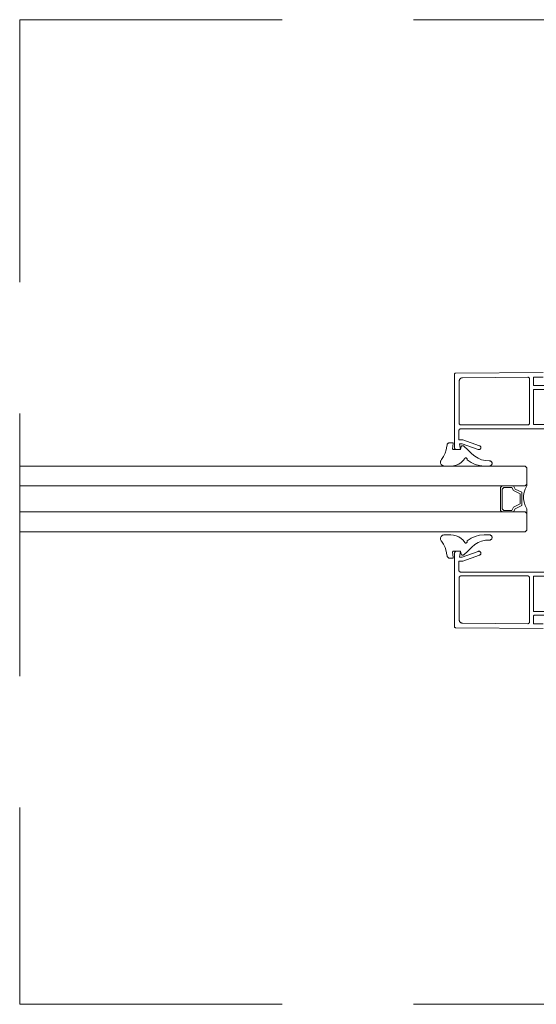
# Paper-space layout 'AD-02 DETAL MONTAŻU DRZWI' of a CAD drawing. Header units: millimetres. Extents: x 0 to 594, y 0 to 550.
# Tile 49 of 99: x 229 to 261, y 187 to 247. Entities that reach past the tile are written whole.
import ezdxf
from ezdxf.xclip import XClip

# ---------------------------------------------------------------- set-up
doc = ezdxf.new("R2010")
doc.units = ezdxf.units.MM
doc.header["$MEASUREMENT"] = 0
doc.header["$XCLIPFRAME"] = 0
doc.linetypes.add('przerywama detal', pattern=[120, 80, -40])
doc.layers.add('A_stolarka_Nr_pióra__1', color=7, linetype='Continuous', lineweight=20)
doc.layers.add('A_stolarka_Nr_pióra__2', color=8, linetype='Continuous', lineweight=13)
doc.layers.add('A_stolarka_Nr_pióra__10', color=7, linetype='Continuous', lineweight=13, true_color=0x4b4b4b)

# ---------------------------------------------------------------- blocks, each defined once
blk = doc.blocks.new('Rysunek_2_2', base_point=(-46914.584, -27095.2))
at = {"layer": 'A_stolarka_Nr_pióra__1', "color": 7, "linetype": 'Continuous', "lineweight": 20, "ltscale": 0.2}
for p, q in [((229.43, 219.952), (260.243, 219.952)), ((260.243, 219.952), (260.343, 219.852)), ((260.343, 218.852), (260.343, 219.852)), ((229.43, 218.752), (260.243, 218.752)), ((260.243, 218.752), (260.343, 218.852)), ((229.43, 217.152), (260.243, 217.152)), ((260.243, 217.152), (260.343, 217.052)), ((260.343, 216.052), (260.343, 217.052)), ((260.243, 215.952), (260.343, 216.052)), ((229.43, 215.952), (260.243, 215.952))]:
    blk.add_line(p, q, dxfattribs=at)
at = {"layer": 'A_stolarka_Nr_pióra__1', "color": 7, "linetype": 'Continuous', "lineweight": 20, "ltscale": 0.2, "flags": 128}
for points in [[(262.142, 222.475), (260.784, 222.475), (260.771, 222.477), (260.76, 222.483), (260.751, 222.491), (260.746, 222.503), (260.744, 222.515), (260.744, 224.575), (260.746, 224.587), (260.751, 224.599), (260.76, 224.607), (260.771, 224.613), (260.784, 224.615), (261.643, 224.615)], [(261.703, 224.855), (260.784, 224.855), (260.771, 224.857), (260.76, 224.863), (260.751, 224.871), (260.746, 224.883), (260.744, 224.895), (260.744, 225.33), (260.746, 225.343), (260.751, 225.354), (260.76, 225.363), (260.771, 225.368), (260.783, 225.37), (261.343, 225.375)], [(261.343, 225.655), (255.993, 225.608), (255.977, 225.606), (255.963, 225.599), (255.952, 225.588), (255.945, 225.574), (255.943, 225.559), (255.943, 221.055), (255.944, 221.039), (255.948, 221.024), (255.954, 221.01), (255.962, 220.997), (255.972, 220.985), (255.984, 220.974), (255.998, 220.966), (256.012, 220.96), (256.027, 220.956), (256.043, 220.955), (256.303, 220.955), (256.243, 221.315), (256.403, 221.315), (257.382, 220.959), (257.4, 220.954), (257.419, 220.952), (257.438, 220.952), (257.456, 220.956), (257.474, 220.963), (257.49, 220.972), (257.505, 220.984), (257.517, 220.998), (257.528, 221.014), (257.535, 221.031), (257.54, 221.049), (257.543, 221.068), (257.542, 221.086), (257.538, 221.105), (257.532, 221.123), (257.522, 221.139), (257.511, 221.153), (257.497, 221.166), (257.481, 221.177), (257.464, 221.184), (256.445, 221.555), (256.203, 221.555), (256.203, 222.115), (256.204, 222.132), (256.208, 222.147), (256.214, 222.162), (256.223, 222.175), (256.233, 222.187), (256.245, 222.197), (256.259, 222.205), (256.274, 222.211), (256.289, 222.215), (256.306, 222.215), (261.703, 222.215)], [(262.142, 222.475), (260.784, 222.475), (260.771, 222.477), (260.76, 222.483), (260.751, 222.491), (260.746, 222.503), (260.744, 222.515), (260.744, 224.575), (260.746, 224.587), (260.751, 224.599), (260.76, 224.607), (260.771, 224.613), (260.784, 224.615), (261.643, 224.615)], [(261.703, 224.855), (260.784, 224.855), (260.771, 224.857), (260.76, 224.863), (260.751, 224.871), (260.746, 224.883), (260.744, 224.895), (260.744, 225.33), (260.746, 225.343), (260.751, 225.354), (260.76, 225.363), (260.771, 225.368), (260.783, 225.37), (261.343, 225.375)], [(261.343, 225.655), (255.993, 225.608), (255.977, 225.606), (255.963, 225.599), (255.952, 225.588), (255.945, 225.574), (255.943, 225.559), (255.943, 221.055), (255.944, 221.039), (255.948, 221.024), (255.954, 221.01), (255.962, 220.997), (255.972, 220.985), (255.984, 220.974), (255.998, 220.966), (256.012, 220.96), (256.027, 220.956), (256.043, 220.955), (256.303, 220.955), (256.243, 221.315), (256.403, 221.315), (257.382, 220.959), (257.4, 220.954), (257.419, 220.952), (257.438, 220.952), (257.456, 220.956), (257.474, 220.963), (257.49, 220.972), (257.505, 220.984), (257.517, 220.998), (257.528, 221.014), (257.535, 221.031), (257.54, 221.049), (257.543, 221.068), (257.542, 221.086), (257.538, 221.105), (257.532, 221.123), (257.522, 221.139), (257.511, 221.153), (257.497, 221.166), (257.481, 221.177), (257.464, 221.184), (256.445, 221.555), (256.203, 221.555), (256.203, 222.115), (256.204, 222.132), (256.208, 222.147), (256.214, 222.162), (256.223, 222.175), (256.233, 222.187), (256.245, 222.197), (256.259, 222.205), (256.274, 222.211), (256.289, 222.215), (256.306, 222.215), (261.703, 222.215)], [(262.142, 213.236), (260.784, 213.236), (260.771, 213.234), (260.76, 213.228), (260.751, 213.22), (260.746, 213.208), (260.744, 213.196), (260.744, 211.136), (260.746, 211.124), (260.751, 211.112), (260.76, 211.103), (260.771, 211.098), (260.784, 211.096), (261.643, 211.096)], [(261.703, 210.856), (260.784, 210.856), (260.771, 210.854), (260.76, 210.848), (260.751, 210.84), (260.746, 210.828), (260.744, 210.816), (260.744, 210.381), (260.746, 210.368), (260.751, 210.357), (260.76, 210.348), (260.771, 210.343), (260.783, 210.341), (261.343, 210.336)], [(261.343, 210.056), (255.993, 210.103), (255.977, 210.105), (255.963, 210.112), (255.952, 210.123), (255.945, 210.137), (255.943, 210.152), (255.943, 214.656), (255.944, 214.672), (255.948, 214.687), (255.954, 214.701), (255.962, 214.714), (255.972, 214.726), (255.984, 214.736), (255.998, 214.745), (256.012, 214.751), (256.027, 214.755), (256.043, 214.756), (256.303, 214.756), (256.243, 214.396), (256.403, 214.396), (257.382, 214.752), (257.4, 214.757), (257.419, 214.759), (257.438, 214.758), (257.456, 214.755), (257.474, 214.748), (257.49, 214.739), (257.505, 214.727), (257.517, 214.713), (257.528, 214.697), (257.535, 214.68), (257.54, 214.662), (257.543, 214.643), (257.542, 214.625), (257.538, 214.606), (257.532, 214.588), (257.522, 214.572), (257.511, 214.558), (257.497, 214.545), (257.481, 214.534), (257.464, 214.527), (256.445, 214.156), (256.203, 214.156), (256.203, 213.596), (256.204, 213.579), (256.208, 213.564), (256.214, 213.549), (256.223, 213.536), (256.233, 213.524), (256.245, 213.514), (256.259, 213.506), (256.274, 213.5), (256.289, 213.496), (256.306, 213.495), (261.703, 213.495)], [(262.142, 213.236), (260.784, 213.236), (260.771, 213.234), (260.76, 213.228), (260.751, 213.22), (260.746, 213.208), (260.744, 213.196), (260.744, 211.136), (260.746, 211.124), (260.751, 211.112), (260.76, 211.103), (260.771, 211.098), (260.784, 211.096), (261.643, 211.096)], [(261.703, 210.856), (260.784, 210.856), (260.771, 210.854), (260.76, 210.848), (260.751, 210.84), (260.746, 210.828), (260.744, 210.816), (260.744, 210.381), (260.746, 210.368), (260.751, 210.357), (260.76, 210.348), (260.771, 210.343), (260.783, 210.341), (261.343, 210.336)], [(261.343, 210.056), (255.993, 210.103), (255.977, 210.105), (255.963, 210.112), (255.952, 210.123), (255.945, 210.137), (255.943, 210.152), (255.943, 214.656), (255.944, 214.672), (255.948, 214.687), (255.954, 214.701), (255.962, 214.714), (255.972, 214.726), (255.984, 214.736), (255.998, 214.745), (256.012, 214.751), (256.027, 214.755), (256.043, 214.756), (256.303, 214.756), (256.243, 214.396), (256.403, 214.396), (257.382, 214.752), (257.4, 214.757), (257.419, 214.759), (257.438, 214.758), (257.456, 214.755), (257.474, 214.748), (257.49, 214.739), (257.505, 214.727), (257.517, 214.713), (257.528, 214.697), (257.535, 214.68), (257.54, 214.662), (257.543, 214.643), (257.542, 214.625), (257.538, 214.606), (257.532, 214.588), (257.522, 214.572), (257.511, 214.558), (257.497, 214.545), (257.481, 214.534), (257.464, 214.527), (256.445, 214.156), (256.203, 214.156), (256.203, 213.596), (256.204, 213.579), (256.208, 213.564), (256.214, 213.549), (256.223, 213.536), (256.233, 213.524), (256.245, 213.514), (256.259, 213.506), (256.274, 213.5), (256.289, 213.496), (256.306, 213.495), (261.703, 213.495)]]:
    blk.add_lwpolyline(points, dxfattribs=at)
for points in [[(260.504, 222.555), (260.504, 225.267), (260.502, 225.283), (260.499, 225.298), (260.493, 225.312), (260.484, 225.326), (260.474, 225.338), (260.462, 225.348), (260.449, 225.356), (260.434, 225.362), (260.419, 225.366), (260.403, 225.367), (256.421, 225.332), (256.39, 225.329), (256.36, 225.322), (256.331, 225.31), (256.304, 225.293), (256.281, 225.273), (256.26, 225.249), (256.245, 225.222), (256.233, 225.194), (256.225, 225.163), (256.223, 225.132), (256.223, 222.555), (256.224, 222.539), (256.228, 222.524), (256.234, 222.51), (256.242, 222.496), (256.252, 222.484), (256.264, 222.474), (256.277, 222.466), (256.292, 222.46), (256.307, 222.456), (256.323, 222.455), (260.404, 222.455), (260.419, 222.456), (260.434, 222.46), (260.449, 222.466), (260.463, 222.474), (260.475, 222.484), (260.485, 222.496), (260.493, 222.51), (260.499, 222.524), (260.502, 222.539)], [(260.504, 222.555), (260.504, 225.267), (260.502, 225.283), (260.499, 225.298), (260.493, 225.312), (260.484, 225.326), (260.474, 225.338), (260.462, 225.348), (260.449, 225.356), (260.434, 225.362), (260.419, 225.366), (260.403, 225.367), (256.421, 225.332), (256.39, 225.329), (256.36, 225.322), (256.331, 225.31), (256.304, 225.293), (256.281, 225.273), (256.26, 225.249), (256.245, 225.222), (256.233, 225.194), (256.225, 225.163), (256.223, 225.132), (256.223, 222.555), (256.224, 222.539), (256.228, 222.524), (256.234, 222.51), (256.242, 222.496), (256.252, 222.484), (256.264, 222.474), (256.277, 222.466), (256.292, 222.46), (256.307, 222.456), (256.323, 222.455), (260.404, 222.455), (260.419, 222.456), (260.434, 222.46), (260.449, 222.466), (260.463, 222.474), (260.475, 222.484), (260.485, 222.496), (260.493, 222.51), (260.499, 222.524), (260.502, 222.539)], [(258.836, 217.152), (258.736, 217.252), (258.736, 218.652), (258.836, 218.752), (259.536, 218.752), (259.636, 218.552), (260.036, 218.352), (260.036, 217.552), (259.636, 217.352), (259.536, 217.152)], [(258.836, 217.152), (258.736, 217.252), (258.736, 218.652), (258.836, 218.752), (259.536, 218.752), (259.636, 218.552), (260.036, 218.352), (260.036, 217.552), (259.636, 217.352), (259.536, 217.152)], [(258.936, 217.252), (258.836, 217.352), (258.836, 218.552), (258.936, 218.652), (259.436, 218.652), (259.536, 218.452), (259.936, 218.252), (259.936, 217.652), (259.536, 217.452), (259.436, 217.252)], [(258.936, 217.252), (258.836, 217.352), (258.836, 218.552), (258.936, 218.652), (259.436, 218.652), (259.536, 218.452), (259.936, 218.252), (259.936, 217.652), (259.536, 217.452), (259.436, 217.252)], [(259.536, 218.752), (259.636, 218.552), (260.036, 218.352), (260.036, 217.552), (259.636, 217.352), (259.536, 217.152), (260.236, 217.152), (260.336, 217.052), (260.336, 217.352), (260.236, 217.552), (260.176, 217.752), (260.136, 217.952), (260.136, 218.152), (260.176, 218.352), (260.236, 218.552), (260.336, 218.752), (260.336, 218.852), (260.236, 218.752)], [(259.536, 218.752), (259.636, 218.552), (260.036, 218.352), (260.036, 217.552), (259.636, 217.352), (259.536, 217.152), (260.236, 217.152), (260.336, 217.052), (260.336, 217.352), (260.236, 217.552), (260.176, 217.752), (260.136, 217.952), (260.136, 218.152), (260.176, 218.352), (260.236, 218.552), (260.336, 218.752), (260.336, 218.852), (260.236, 218.752)], [(260.504, 213.156), (260.504, 210.444), (260.502, 210.428), (260.499, 210.413), (260.493, 210.399), (260.484, 210.385), (260.474, 210.373), (260.462, 210.363), (260.449, 210.354), (260.434, 210.349), (260.419, 210.345), (260.403, 210.344), (256.421, 210.379), (256.39, 210.382), (256.36, 210.389), (256.331, 210.401), (256.304, 210.417), (256.281, 210.438), (256.26, 210.462), (256.245, 210.489), (256.233, 210.517), (256.225, 210.548), (256.223, 210.579), (256.223, 213.156), (256.224, 213.172), (256.228, 213.187), (256.234, 213.201), (256.242, 213.214), (256.252, 213.226), (256.264, 213.237), (256.277, 213.245), (256.292, 213.251), (256.307, 213.255), (256.323, 213.256), (260.404, 213.256), (260.419, 213.255), (260.434, 213.251), (260.449, 213.245), (260.463, 213.237), (260.475, 213.226), (260.485, 213.214), (260.493, 213.201), (260.499, 213.187), (260.502, 213.172)], [(260.504, 213.156), (260.504, 210.444), (260.502, 210.428), (260.499, 210.413), (260.493, 210.399), (260.484, 210.385), (260.474, 210.373), (260.462, 210.363), (260.449, 210.354), (260.434, 210.349), (260.419, 210.345), (260.403, 210.344), (256.421, 210.379), (256.39, 210.382), (256.36, 210.389), (256.331, 210.401), (256.304, 210.417), (256.281, 210.438), (256.26, 210.462), (256.245, 210.489), (256.233, 210.517), (256.225, 210.548), (256.223, 210.579), (256.223, 213.156), (256.224, 213.172), (256.228, 213.187), (256.234, 213.201), (256.242, 213.214), (256.252, 213.226), (256.264, 213.237), (256.277, 213.245), (256.292, 213.251), (256.307, 213.255), (256.323, 213.256), (260.404, 213.256), (260.419, 213.255), (260.434, 213.251), (260.449, 213.245), (260.463, 213.237), (260.475, 213.226), (260.485, 213.214), (260.493, 213.201), (260.499, 213.187), (260.502, 213.172)]]:
    blk.add_lwpolyline(points, close=True, dxfattribs=at)
at = {"layer": 'A_stolarka_Nr_pióra__10', "color": 251, "linetype": 'przerywama detal', "lineweight": 13, "ltscale": 0.2, "true_color": 0x4b4b4b}
for p, q in [((229.43, 247.152), (229.43, 187.152)), ((229.43, 247.152), (289.43, 247.152)), ((229.43, 187.152), (289.43, 187.152))]:
    blk.add_line(p, q, dxfattribs=at)
at = {"layer": 'A_stolarka_Nr_pióra__2', "color": 8, "linetype": 'Continuous', "lineweight": 13, "ltscale": 0.2, "flags": 128}
for points in [[(255.853, 221.328), (255.824, 220.995), (255.825, 220.983), (255.829, 220.972), (255.836, 220.962), (255.846, 220.956), (255.858, 220.952), (256.293, 220.952), (256.338, 221.118), (256.343, 221.132), (256.35, 221.146), (256.359, 221.158), (256.37, 221.169), (256.383, 221.178), (256.397, 221.185), (256.411, 221.189), (256.426, 221.191), (256.442, 221.191), (256.457, 221.189), (256.472, 221.184), (256.486, 221.177), (256.498, 221.169), (256.753, 220.944), (256.994, 220.705), (257.171, 220.548), (257.372, 220.423), (257.591, 220.334), (257.822, 220.283), (258.058, 220.272), (258.084, 220.271), (258.109, 220.266), (258.133, 220.257), (258.155, 220.244), (258.174, 220.228), (258.191, 220.209), (258.205, 220.188), (258.216, 220.165), (258.222, 220.14), (258.224, 220.115), (258.223, 220.089), (258.217, 220.065), (258.208, 220.041), (258.195, 220.019), (258.178, 220), (258.159, 219.983), (258.138, 219.97), (258.114, 219.96), (258.09, 219.954), (258.064, 219.952), (257.74, 219.952), (257.464, 219.976), (257.196, 220.047), (256.945, 220.163), (256.718, 220.321), (256.71, 220.33), (256.705, 220.34), (256.703, 220.352), (256.703, 220.372), (256.702, 220.384), (256.699, 220.397), (256.694, 220.409), (256.687, 220.42), (256.679, 220.429), (256.669, 220.438), (256.657, 220.444), (256.645, 220.449), (256.633, 220.451), (256.62, 220.452), (256.607, 220.45), (256.595, 220.447), (256.583, 220.441), (256.573, 220.434), (256.563, 220.425), (256.556, 220.415), (256.454, 220.282), (256.333, 220.168), (256.193, 220.075), (256.04, 220.007), (255.879, 219.966), (255.712, 219.952), (255.323, 219.952), (255.284, 219.955), (255.247, 219.964), (255.211, 219.98), (255.178, 220), (255.149, 220.026), (255.125, 220.056), (255.105, 220.09), (255.092, 220.126), (255.084, 220.164), (255.083, 220.203), (255.088, 220.241), (255.099, 220.278), (255.116, 220.313), (255.138, 220.345), (255.268, 220.529), (255.368, 220.73), (255.438, 220.944), (255.475, 221.166), (255.48, 221.226), (255.485, 221.252), (255.493, 221.277), (255.506, 221.3), (255.522, 221.321), (255.542, 221.338), (255.564, 221.353), (255.588, 221.363), (255.613, 221.37), (255.64, 221.372), (255.813, 221.372), (255.825, 221.37), (255.836, 221.365), (255.845, 221.356), (255.85, 221.346), (255.853, 221.334)], [(255.853, 221.328), (255.824, 220.995), (255.825, 220.983), (255.829, 220.972), (255.836, 220.962), (255.846, 220.956), (255.858, 220.952), (256.293, 220.952), (256.338, 221.118), (256.343, 221.132), (256.35, 221.146), (256.359, 221.158), (256.37, 221.169), (256.383, 221.178), (256.397, 221.185), (256.411, 221.189), (256.426, 221.191), (256.442, 221.191), (256.457, 221.189), (256.472, 221.184), (256.486, 221.177), (256.498, 221.169), (256.753, 220.944), (256.994, 220.705), (257.171, 220.548), (257.372, 220.423), (257.591, 220.334), (257.822, 220.283), (258.058, 220.272), (258.084, 220.271), (258.109, 220.266), (258.133, 220.257), (258.155, 220.244), (258.174, 220.228), (258.191, 220.209), (258.205, 220.188), (258.216, 220.165), (258.222, 220.14), (258.224, 220.115), (258.223, 220.089), (258.217, 220.065), (258.208, 220.041), (258.195, 220.019), (258.178, 220), (258.159, 219.983), (258.138, 219.97), (258.114, 219.96), (258.09, 219.954), (258.064, 219.952), (257.74, 219.952), (257.464, 219.976), (257.196, 220.047), (256.945, 220.163), (256.718, 220.321), (256.71, 220.33), (256.705, 220.34), (256.703, 220.352), (256.703, 220.372), (256.702, 220.384), (256.699, 220.397), (256.694, 220.409), (256.687, 220.42), (256.679, 220.429), (256.669, 220.438), (256.657, 220.444), (256.645, 220.449), (256.633, 220.451), (256.62, 220.452), (256.607, 220.45), (256.595, 220.447), (256.583, 220.441), (256.573, 220.434), (256.563, 220.425), (256.556, 220.415), (256.454, 220.282), (256.333, 220.168), (256.193, 220.075), (256.04, 220.007), (255.879, 219.966), (255.712, 219.952), (255.323, 219.952), (255.284, 219.955), (255.247, 219.964), (255.211, 219.98), (255.178, 220), (255.149, 220.026), (255.125, 220.056), (255.105, 220.09), (255.092, 220.126), (255.084, 220.164), (255.083, 220.203), (255.088, 220.241), (255.099, 220.278), (255.116, 220.313), (255.138, 220.345), (255.268, 220.529), (255.368, 220.73), (255.438, 220.944), (255.475, 221.166), (255.48, 221.226), (255.485, 221.252), (255.493, 221.277), (255.506, 221.3), (255.522, 221.321), (255.542, 221.338), (255.564, 221.353), (255.588, 221.363), (255.613, 221.37), (255.64, 221.372), (255.813, 221.372), (255.825, 221.37), (255.836, 221.365), (255.845, 221.356), (255.85, 221.346), (255.853, 221.334)], [(255.853, 214.383), (255.824, 214.716), (255.825, 214.728), (255.829, 214.739), (255.836, 214.748), (255.846, 214.755), (255.858, 214.759), (256.293, 214.759), (256.338, 214.593), (256.343, 214.579), (256.35, 214.565), (256.359, 214.553), (256.37, 214.542), (256.383, 214.533), (256.397, 214.526), (256.411, 214.522), (256.426, 214.519), (256.442, 214.519), (256.457, 214.522), (256.472, 214.527), (256.486, 214.534), (256.498, 214.542), (256.753, 214.767), (256.994, 215.006), (257.171, 215.163), (257.372, 215.288), (257.591, 215.377), (257.822, 215.428), (258.058, 215.439), (258.084, 215.44), (258.109, 215.445), (258.133, 215.454), (258.155, 215.467), (258.174, 215.483), (258.191, 215.502), (258.205, 215.523), (258.216, 215.546), (258.222, 215.571), (258.224, 215.596), (258.223, 215.621), (258.217, 215.646), (258.208, 215.67), (258.195, 215.692), (258.178, 215.711), (258.159, 215.728), (258.138, 215.741), (258.114, 215.751), (258.09, 215.757), (258.064, 215.759), (257.74, 215.759), (257.464, 215.735), (257.196, 215.664), (256.945, 215.548), (256.718, 215.39), (256.71, 215.381), (256.705, 215.371), (256.703, 215.359), (256.703, 215.339), (256.702, 215.326), (256.699, 215.314), (256.694, 215.302), (256.687, 215.291), (256.679, 215.282), (256.669, 215.273), (256.657, 215.267), (256.645, 215.262), (256.633, 215.26), (256.62, 215.259), (256.607, 215.261), (256.595, 215.264), (256.583, 215.27), (256.573, 215.277), (256.563, 215.286), (256.556, 215.296), (256.454, 215.429), (256.333, 215.543), (256.193, 215.636), (256.04, 215.703), (255.879, 215.745), (255.712, 215.759), (255.323, 215.759), (255.284, 215.756), (255.247, 215.746), (255.211, 215.731), (255.178, 215.711), (255.149, 215.685), (255.125, 215.655), (255.105, 215.621), (255.092, 215.585), (255.084, 215.547), (255.083, 215.508), (255.088, 215.47), (255.099, 215.433), (255.116, 215.398), (255.138, 215.366), (255.268, 215.182), (255.368, 214.981), (255.438, 214.767), (255.475, 214.545), (255.48, 214.485), (255.485, 214.459), (255.493, 214.434), (255.506, 214.411), (255.522, 214.39), (255.542, 214.373), (255.564, 214.358), (255.588, 214.348), (255.613, 214.341), (255.64, 214.339), (255.813, 214.339), (255.825, 214.341), (255.836, 214.346), (255.845, 214.355), (255.85, 214.365), (255.853, 214.377)]]:
    blk.add_lwpolyline(points, close=True, dxfattribs=at)

psp = doc.layouts.new('AD-02 DETAL MONTAŻU DRZWI')

# ---------------------------------------------------------------- block references
at = {"color": 37, "linetype": 'Continuous', "lineweight": 5, "true_color": 0x656532}
ref = psp.add_blockref('Rysunek_2_2', (-46914.584, -27095.2), dxfattribs=at)
XClip(ref).set_block_clipping_path([(33.2101829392, 4.9001792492), (292.97782874, 254.0652997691)])

doc.saveas('drawing.dxf')
